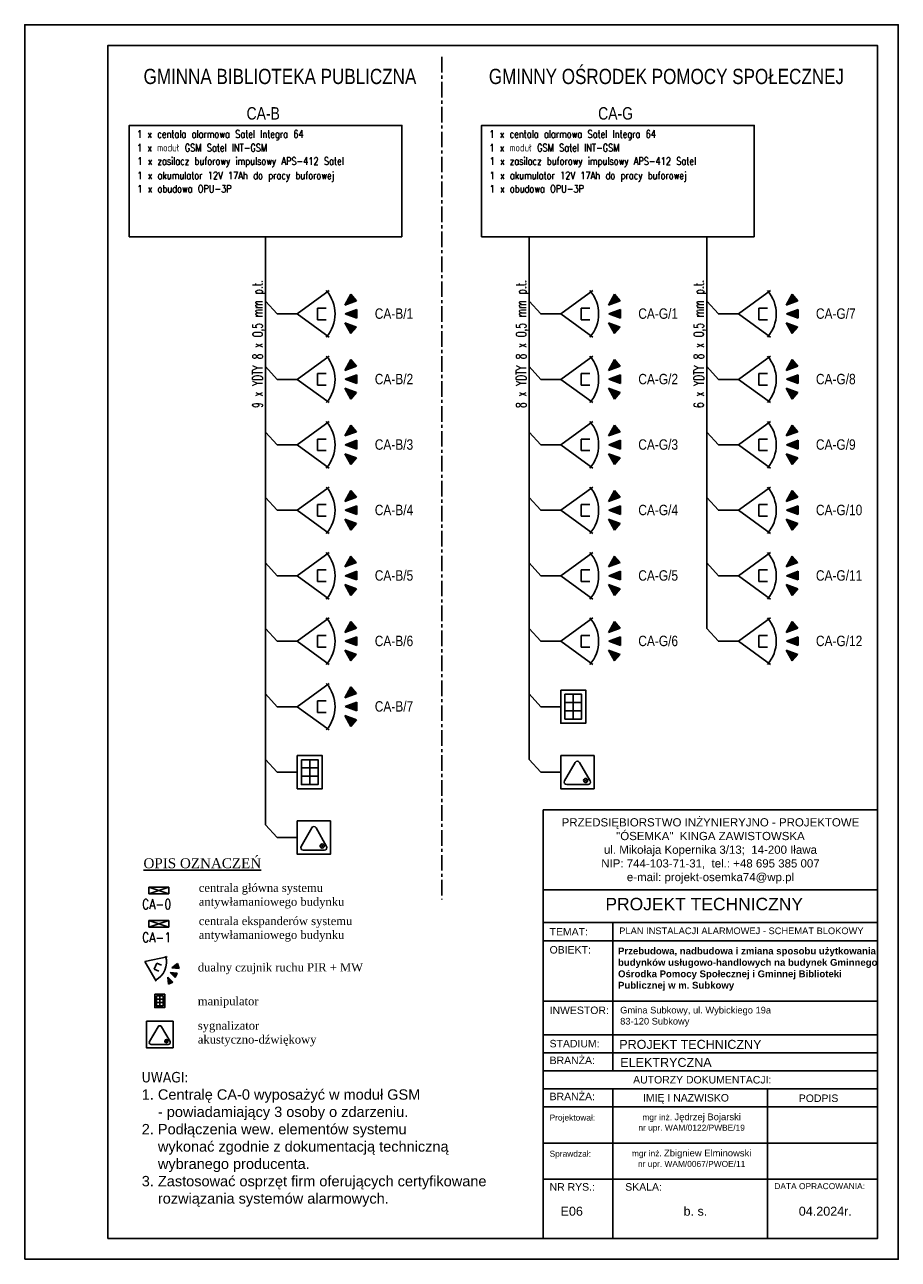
# Model space of a CAD drawing. Header units: inches. Extents: x 6268 to 12323, y 5221 to 42059.
# Tile 60 of 98: x 10068 to 12168, y 23659 to 26629. Entities that reach past the tile are written whole.
import ezdxf
from ezdxf.enums import TextEntityAlignment as Align

# ---------------------------------------------------------------- set-up
doc = ezdxf.new("R2010")
doc.units = ezdxf.units.IN
doc.header["$MEASUREMENT"] = 0
doc.linetypes.add('CENTER', pattern=[2, 1.25, -0.25, 0.25, -0.25])
doc.layers.add('CP_LINENORM', color=253, linetype='Continuous')
doc.styles.add('CP_ATTR', font='romans.shx')
doc.styles.add('Romans', font='romans.shx', dxfattribs={"width": 0.7})
doc.styles.get("Standard").update_dxf_attribs({"font": 'txt.shx'})

# ---------------------------------------------------------------- blocks, each defined once
blk = doc.blocks.new('CPEL_3319')
for points in [[(1.846, 0.678), (1.64, 0.304), (2.041, 0.451)], [(2.051, 0.145), (1.65, -0.002), (2.049, -0.155)], [(1.846, -0.678), (1.64, -0.304), (2.041, -0.451)]]:
    blk.add_hatch(color=256).paths.add_polyline_path(points)
for p, q in [((0, 0), (1.1, 0.8)), ((1.64, 0.304), (1.846, 0.678)), ((2.041, 0.451), (1.64, 0.304)), ((1.846, 0.678), (2.041, 0.451)), ((0, 0), (1.1, -0.8)), ((1, 0.2), (0.7, 0.2)), ((0.7, 0.2), (0.7, -0.2)), ((1.65, -0.002), (2.051, 0.145)), ((2.051, 0.145), (2.049, -0.155)), ((0.7, -0.2), (1, -0.2)), ((2.041, -0.451), (1.64, -0.304)), ((1.64, -0.304), (1.846, -0.678)), ((2.049, -0.155), (1.65, -0.002)), ((1.846, -0.678), (2.041, -0.451))]:
    blk.add_line(p, q)
blk.add_arc((0.083, 0), 1.217, 318.8879, 41.1121)
at = {"linetype": 'ByBlock', "style": 'CP_ATTR', "flags": 9}
for tag, p in [('NAME', (-0.092, -0.018)), ('GROUP', (-0.092, -0.018)), ('NUMBER', (-0.092, -0.018)), ('PRODUCER', (-0.092, -0.018)), ('ARTICLE', (-0.092, -0.018)), ('CHARACTER', (-0.092, -0.018)), ('VOLTAGE', (-0.092, -0.019)), ('WEIGHT', (-0.092, -0.018)), ('OTHER', (-0.092, -0.018)), ('PRODUCT-TYPE', (-0.092, -0.019)), ('ORDER-NO', (-0.092, -0.019)), ('POWER', (-0.092, -0.019))]:
    blk.add_attdef(tag, text='', height=0.00005, dxfattribs=at).set_placement(p, align=Align.MIDDLE_LEFT)
blk = doc.blocks.new('CPEL_3501')
for points in [[(-0.3, 0), (0, 0), (0, -0.4), (-0.3, -0.4)], [(-0.25, -0.05), (-0.05, -0.05), (-0.05, -0.35), (-0.25, -0.35)], [(-0.15, -0.05), (-0.15, -0.05), (-0.15, -0.35), (-0.15, -0.35)], [(-0.25, -0.15), (-0.05, -0.15), (-0.05, -0.15), (-0.25, -0.15)], [(-0.25, -0.25), (-0.05, -0.25), (-0.05, -0.25), (-0.25, -0.25)]]:
    blk.add_lwpolyline(points, close=True)
at = {"linetype": 'ByBlock', "style": 'CP_ATTR', "flags": 9}
for tag, p in [('NAME', (-0.092, -0.018)), ('GROUP', (-0.092, -0.018)), ('NUMBER', (-0.092, -0.018)), ('PRODUCER', (-0.092, -0.018)), ('ARTICLE', (-0.092, -0.018)), ('CHARACTER', (-0.092, -0.018)), ('VOLTAGE', (-0.092, -0.019)), ('WEIGHT', (-0.092, -0.018)), ('OTHER', (-0.092, -0.018)), ('PRODUCT-TYPE', (-0.092, -0.019)), ('ORDER-NO', (-0.092, -0.019)), ('POWER', (-0.092, -0.019))]:
    blk.add_attdef(tag, text='', height=0.00005, dxfattribs=at).set_placement(p, align=Align.MIDDLE_LEFT)
blk = doc.blocks.new('CPEL_3285')
for p, q in [((0.165, -0.165), (0.235, -0.235)), ((0.235, -0.165), (0.165, -0.235))]:
    blk.add_line(p, q)
blk.add_lwpolyline([(-0.4, 0.4), (0.4, 0.4), (0.4, -0.4), (-0.4, -0.4)], close=True)
blk.add_lwpolyline([(-0.256, -0.3), (0.256, -0.3, 0.57735), (0.308, -0.21), (0.052, 0.234, 0.57735), (-0.052, 0.234), (-0.308, -0.21, 0.57735)], format="xyb", close=True)
blk.add_circle((0.2, -0.2), 0.05)
at = {"linetype": 'ByBlock', "style": 'CP_ATTR', "flags": 9}
for tag, p in [('NAME', (-0.092, -0.018)), ('GROUP', (-0.092, -0.018)), ('NUMBER', (-0.092, -0.018)), ('PRODUCER', (-0.092, -0.018)), ('ARTICLE', (-0.092, -0.018)), ('CHARACTER', (-0.092, -0.018)), ('VOLTAGE', (-0.092, -0.019)), ('WEIGHT', (-0.092, -0.018)), ('OTHER', (-0.092, -0.018)), ('PRODUCT-TYPE', (-0.092, -0.019)), ('ORDER-NO', (-0.092, -0.019)), ('POWER', (-0.092, -0.019))]:
    blk.add_attdef(tag, text='', height=0.00005, dxfattribs=at).set_placement(p, align=Align.MIDDLE_LEFT)
blk = doc.blocks.new('cp_num_el')
at = {"linetype": 'ByBlock', "style": 'CP_ATTR', "width": 0.8, "flags": 12}
blk.add_attdef('VAL', (0, 0), '', height=1, dxfattribs=at)
blk = doc.blocks.new('A4_PION')
at = {"linetype": 'Continuous'}
blk.add_lwpolyline([(-185, 0), (0, 0), (0, 287), (-185, 287)], close=True, dxfattribs=at)
at = {"layer": 'CP_LINENORM', "linetype": 'Continuous'}
blk.add_lwpolyline([(-205, -5), (5, -5), (5, 292), (-205, 292)], close=True, dxfattribs=at)

msp = doc.modelspace()

# ---------------------------------------------------------------- linework, layer by layer
at = {"linetype": 'CENTER', "ltscale": 30}
msp.add_line((11070.557, 26551.109), (11070.557, 24524.188), dxfattribs=at)
for p, q in [((10647.062, 24703.842), (10647.062, 26118.363)), ((11280.557, 24861.33), (11280.557, 26118.363)), ((11707.545, 25176.306), (11707.545, 26118.363)), ((11314.611, 24739.487), (12118.078, 24739.487)), ((11314.611, 23851.087), (11314.611, 24739.487)), ((12118.078, 23708.602), (12118.078, 24739.487)), ((10414.715, 24553.741, 12173.425), (10366.715, 24537.741, 12173.425)), ((10366.715, 24553.741, 12173.425), (10414.715, 24537.741, 12173.425)), ((10414.715, 24553.741, 12173.425), (10366.715, 24553.741, 12173.425)), ((10366.715, 24553.741, 12173.425), (10366.715, 24537.741, 12173.425)), ((10366.715, 24537.741, 12173.425), (10414.715, 24537.741, 12173.425)), ((10414.715, 24537.741, 12173.425), (10414.715, 24553.741, 12173.425)), ((11314.611, 24547.449), (12118.078, 24547.449)), ((10414.715, 24473.99, 12173.425), (10366.715, 24457.99, 12173.425)), ((10366.715, 24473.99, 12173.425), (10414.715, 24457.99, 12173.425)), ((10414.715, 24473.99, 12173.425), (10366.715, 24473.99, 12173.425)), ((10366.715, 24473.99, 12173.425), (10366.715, 24457.99, 12173.425)), ((10414.715, 24457.99, 12173.425), (10414.715, 24473.99, 12173.425)), ((10366.715, 24457.99, 12173.425), (10414.715, 24457.99, 12173.425)), ((11314.611, 24468.474), (12118.078, 24468.474)), ((11482.214, 24112.108), (11482.214, 24468.474)), ((11314.611, 24425.037), (12118.078, 24425.037)), ((11314.611, 24279.452), (12118.078, 24279.452)), ((11314.611, 24198.98), (12118.078, 24198.98)), ((11314.611, 24155.544), (12118.078, 24155.544)), ((11314.611, 24112.108), (12118.078, 24112.108)), ((11314.611, 24068.672), (12118.078, 24068.672)), ((11482.214, 23851.087), (11482.214, 24068.672)), ((11853.686, 23851.087), (11853.686, 24068.672)), ((11314.611, 24025.235), (12118.078, 24025.235)), ((11314.611, 23938.161), (12118.078, 23938.161)), ((11314.611, 23708.602), (11314.611, 23851.087)), ((11314.611, 23851.087), (12118.078, 23851.087)), ((11314.611, 23851.087), (12118.078, 23851.087)), ((11482.214, 23708.602), (11482.214, 23851.087)), ((11853.686, 23708.602), (11853.686, 23851.087)), ((10268.263, 23708.602), (10268.263, 23754.175)), ((11314.611, 23708.602), (12118.078, 23708.602))]:
    msp.add_line(p, q)
for points in [[(10974.939, 26118.363), (10319.184, 26118.363), (10319.184, 26386.228), (10974.939, 26386.228)], [(11821.929, 26118.363), (11166.174, 26118.363), (11166.174, 26386.228), (11821.929, 26386.228)]]:
    msp.add_lwpolyline(points, close=True)
for points in [[(10723.137, 25932.912), (10723.137, 25932.912), (10675.24, 25932.912), (10647.062, 25963.745)], [(11356.632, 25932.912), (11356.632, 25932.912), (11308.735, 25932.912), (11280.557, 25963.745)], [(11783.62, 25932.912), (11783.62, 25932.912), (11735.723, 25932.912), (11707.545, 25963.745)], [(10723.137, 25775.424), (10723.137, 25775.424), (10675.24, 25775.424), (10647.062, 25806.257)], [(11356.632, 25775.424), (11356.632, 25775.424), (11308.735, 25775.424), (11280.557, 25806.257)], [(11783.62, 25775.424), (11783.62, 25775.424), (11735.723, 25775.424), (11707.545, 25806.257)], [(10723.137, 25617.936), (10723.137, 25617.936), (10675.24, 25617.936), (10647.062, 25648.77)], [(11356.632, 25617.936), (11356.632, 25617.936), (11308.735, 25617.936), (11280.557, 25648.77)], [(11783.62, 25617.936), (11783.62, 25617.936), (11735.723, 25617.936), (11707.545, 25648.77)], [(10723.137, 25460.448), (10723.137, 25460.448), (10675.24, 25460.448), (10647.062, 25491.282)], [(11356.632, 25460.448), (11356.632, 25460.448), (11308.735, 25460.448), (11280.557, 25491.282)], [(11783.62, 25460.448), (11783.62, 25460.448), (11735.723, 25460.448), (11707.545, 25491.282)], [(10723.137, 25302.96), (10723.137, 25302.96), (10675.24, 25302.96), (10647.062, 25333.794)], [(11356.632, 25302.96), (11356.632, 25302.96), (11308.735, 25302.96), (11280.557, 25333.794)], [(11783.62, 25302.96), (11783.62, 25302.96), (11735.723, 25302.96), (11707.545, 25333.794)], [(10723.137, 25145.472), (10723.137, 25145.472), (10675.24, 25145.472), (10647.062, 25176.306)], [(11356.632, 25145.472), (11356.632, 25145.472), (11308.735, 25145.472), (11280.557, 25176.306)], [(11783.62, 25145.472), (11783.62, 25145.472), (11735.723, 25145.472), (11707.545, 25176.306)], [(10723.137, 24987.984), (10723.137, 24987.984), (10675.24, 24987.984), (10647.062, 25018.818)], [(11356.632, 24987.984), (11356.632, 24987.984), (11308.735, 24987.984), (11280.557, 25018.818)], [(10723.137, 24830.496), (10723.137, 24830.496), (10675.24, 24830.496), (10647.062, 24861.33)], [(11356.632, 24830.496), (11356.632, 24830.496), (11308.735, 24830.496), (11280.557, 24861.33)], [(10723.137, 24673.008), (10723.137, 24673.008), (10675.24, 24673.008), (10647.062, 24703.842)]]:
    msp.add_lwpolyline(points)

# ---------------------------------------------------------------- block references
at = {"xscale": 10, "yscale": 10}
msp.add_blockref('A4_PION', (12118.078, 23708.602), dxfattribs=at)
at = {"color": 7}
for p, xscale, yscale, zscale, rotation in [((10723.137, 25932.912), -70, 70, 35, 179.9999999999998), ((11356.632, 25932.912), -70, 70, 35, 179.9999999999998), ((11783.62, 25932.912), -70, 70, 35, 179.9999999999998), ((10723.137, 25775.424), -70, 70, 35, 179.9999999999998), ((11356.632, 25775.424), -70, 70, 35, 179.9999999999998), ((11783.62, 25775.424), -70, 70, 35, 179.9999999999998), ((10723.137, 25617.936), -70, 70, 35, 179.9999999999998), ((11356.632, 25617.936), -70, 70, 35, 179.9999999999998), ((11783.62, 25617.936), -70, 70, 35, 179.9999999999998), ((10723.137, 25460.448), -70, 70, 35, 179.9999999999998), ((11356.632, 25460.448), -70, 70, 35, 179.9999999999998), ((11783.62, 25460.448), -70, 70, 35, 179.9999999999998), ((10723.137, 25302.96), -70, 70, 35, 179.9999999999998), ((11356.632, 25302.96), -70, 70, 35, 179.9999999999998), ((11783.62, 25302.96), -70, 70, 35, 179.9999999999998), ((10723.137, 25145.472), -70, 70, 35, 179.9999999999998), ((11356.632, 25145.472), -70, 70, 35, 179.9999999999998), ((11783.62, 25145.472), -70, 70, 35, 179.9999999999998), ((10723.137, 24987.984), -70, 70, 35, 179.9999999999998), ((10357.155, 24375.085, 1.639), 39.99999999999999, 39.99999999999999, 39.99999999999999, 336.118723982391)]:
    msp.add_blockref('CPEL_3319', p, dxfattribs=dict(at, xscale=xscale, yscale=yscale, zscale=zscale, rotation=rotation))
at = {"color": 1, "xscale": 200, "yscale": 200, "zscale": 50}
for p in [(11416.632, 25027.984), (10783.137, 24870.496)]:
    msp.add_blockref('CPEL_3501', p, dxfattribs=at)
for name, p, xscale, yscale, zscale in [('CPEL_3285', (11396.632, 24830.496), 100, 100, 50), ('CPEL_3285', (10763.137, 24673.008), 100, 100, 50), ('CPEL_3501', (10404.762, 24296.117, 2276.426), 80, 80, 40)]:
    msp.add_blockref(name, p, dxfattribs=dict(xscale=xscale, yscale=yscale, zscale=zscale))
ref = msp.add_blockref('cp_num_el', (10350.212, 24500.872, 12173.425), dxfattribs=dict(xscale=12, yscale=12, zscale=16))
ref.add_attrib('VAL', 'CA-0', (10350.212, 24500.872, 12173.425), dxfattribs={"linetype": 'ByBlock', "height": 24, "style": 'CP_ATTR', "width": 0.8, "flags": 12})
ref = msp.add_blockref('cp_num_el', (10350.212, 24421.12, 12173.425), dxfattribs=dict(xscale=12, yscale=12, zscale=16))
ref.add_attrib('VAL', 'CA-1', (10350.212, 24421.12, 12173.425), dxfattribs={"linetype": 'ByBlock', "height": 24, "style": 'CP_ATTR', "width": 0.8, "flags": 12})
at = {"xscale": 79.99999999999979, "yscale": 79.99999999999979, "zscale": 40, "rotation": 0.0005178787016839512}
msp.add_blockref('CPEL_3285', (10392.763, 24199.406), dxfattribs=at)

# ---------------------------------------------------------------- texts
at = {"ltscale": 24, "width": 0.8}
for s, p in [('1 x centala alarmowa Satel Integra 64', (10338.162, 26356.591)), ('1 x centala alarmowa Satel Integra 64', (11185.151, 26356.591)), ('1 x moduł GSM Satel INT-GSM ', (10338.162, 26323.661)), ('1 x moduł GSM Satel INT-GSM ', (11185.151, 26323.661)), ('1 x zasilacz buforowy impulsowy APS-412 Satel', (10338.893, 26291.559)), ('1 x zasilacz buforowy impulsowy APS-412 Satel', (11185.882, 26291.559)), ('1 x akumulator 12V 17Ah do pracy buforowej', (10338.893, 26256.921)), ('1 x akumulator 12V 17Ah do pracy buforowej', (11185.882, 26256.921)), ('1 x obudowa OPU-3P', (10338.893, 26224.917)), ('1 x obudowa OPU-3P', (11185.882, 26224.917))]:
    msp.add_text(s, height=18, dxfattribs=at).set_placement(p)
at = {"linetype": 'CENTER', "ltscale": 30, "width": 0.66}
for s, p in [('9 x YDTY 8 x 0,5 mm p.t.', (10640.006, 25706.535, -385.667)), ('8 x YDTY 8 x 0,5 mm p.t.', (11273.501, 25706.535, -385.667)), ('6 x YDTY 8 x 0,5 mm p.t.', (11700.49, 25706.535, -385.667))]:
    msp.add_text(s, height=24, rotation=90, dxfattribs=at).set_placement(p)
at = {"ltscale": 0.5, "char_height": 36.66668, "attachment_point": 5, "style": 'Romans'}
for s, insert in [('\\pxqc;{\\fArial|b0|i0|c238|p0;\\W0.8;GMINNA BIBLIOTEKA PUBLICZNA', (10681.635, 26503.864)), ('\\pxqc;{\\fArial|b1|i0|c0|p34;\\W1;\\fArial|b0|i0|c238|p0;\\W0.8;GMINNY OŚRODEK POMOCY SPOŁECZNEJ', (11610.693, 26503.864))]:
    msp.add_mtext(s, dxfattribs=dict(at, insert=insert))
for s, insert, char_height, width, attachment_point in [('{\\fArial|b0|i0|c238|p34;\\W0.8;CA-B}', (10641.438, 26415.013), 30, 521.80031, 5), ('{\\fArial|b0|i0|c238|p34;\\W0.8;CA-G}', (11488.427, 26415.013), 30, 521.80031, 5), ('\\fTimes New Roman|b0|i0|c0|p0;\\LOPIS OZNACZEŃ\\l\\P', (10353.602, 24623.439, 12173.425), 24, 411.60492, 1), ('{\\fTimes New Roman|b0|i0|c238|p18;centrala główna systemu \\Pantywłamaniowego budynku }', (10486.601, 24562.364, 12173.425), 20, 704.3632, 1), ('{\\fTimes New Roman|b0|i0|c238|p18;centrala ekspanderów systemu \\Pantywłamaniowego budynku}', (10486.601, 24482.612, 12173.425), 20, 704.3632, 1), ('{\\fTimes New Roman|b0|i0|c238|p0;dualny czujnik ruchu PIR + MW', (10484.23, 24370.982, 3543.162), 20, 704.3632, 1), ('{\\fTimes New Roman|b0|i0|c238|p0;manipulator ', (10484.23, 24289.651, 3543.162), 20, 704.3632, 1), ('{\\fTimes New Roman|b0|i0|c238|p18;sygnalizator \\Pakustyczno-dźwiękowy}', (10484.23, 24230.974, 1839.73), 20, 704.3632, 1), ('{\\fTahoma|b0|i0|c238|p34;UWAGI:\\P\\fArial|b0|i0|c238|p34;1. Centralę CA-0 wyposażyć w moduł GSM \\P    - powiadamiający 3 osoby o zdarzeniu.\\P2. Podłączenia wew. elementów systemu \\P    wykonać zgodnie z dokumentacją techniczną \\P    wybranego producenta.\\P3. Zastosować osprzęt firm oferujących certyfikowane\\P    rozwiązania systemów alarmowych.}', (10349.45, 24109.237, -2320.132), 25, 1514.0808, 1)]:
    msp.add_mtext(s, dxfattribs=dict(insert=insert, char_height=char_height, width=width, attachment_point=attachment_point))
at = {"color": 7, "char_height": 25, "attachment_point": 1}
for s, insert in [('{\\fArial Narrow|b0|i0|c238|p34;CA-B/1}', (10909.65, 25946.113)), ('{\\fArial Narrow|b0|i0|c238|p34;CA-G/1}', (11543.145, 25946.113)), ('{\\fArial Narrow|b0|i0|c238|p34;CA-G/7}', (11970.134, 25946.113)), ('{\\fArial Narrow|b0|i0|c238|p34;CA-B/2}', (10909.65, 25788.625)), ('{\\fArial Narrow|b0|i0|c238|p34;CA-G/2}', (11543.145, 25788.625)), ('{\\fArial Narrow|b0|i0|c238|p34;CA-G/8}', (11970.134, 25788.625)), ('{\\fArial Narrow|b0|i0|c238|p34;CA-B/3}', (10909.65, 25631.138)), ('{\\fArial Narrow|b0|i0|c238|p34;CA-G/3}', (11543.145, 25631.138)), ('{\\fArial Narrow|b0|i0|c238|p34;CA-G/9}', (11970.134, 25631.138)), ('{\\fArial Narrow|b0|i0|c238|p34;CA-B/4}', (10909.65, 25473.65)), ('{\\fArial Narrow|b0|i0|c238|p34;CA-G/4}', (11543.145, 25473.65)), ('{\\fArial Narrow|b0|i0|c238|p34;CA-G/10}', (11970.134, 25473.65)), ('{\\fArial Narrow|b0|i0|c238|p34;CA-B/5}', (10909.65, 25316.162)), ('{\\fArial Narrow|b0|i0|c238|p34;CA-G/5}', (11543.145, 25316.162)), ('{\\fArial Narrow|b0|i0|c238|p34;CA-G/11}', (11970.134, 25316.162)), ('{\\fArial Narrow|b0|i0|c238|p34;CA-B/6}', (10909.65, 25158.674)), ('{\\fArial Narrow|b0|i0|c238|p34;CA-G/6}', (11543.145, 25158.674)), ('{\\fArial Narrow|b0|i0|c238|p34;CA-G/12}', (11970.134, 25158.674)), ('{\\fArial Narrow|b0|i0|c238|p34;CA-B/7}', (10909.65, 25001.186))]:
    msp.add_mtext(s, dxfattribs=dict(at, insert=insert))
at = {"ltscale": 24}
for s, insert, char_height, width, attachment_point in [('{\\fArial|b0|i0|c238|p34;PRZEDSIĘBIORSTWO INŻYNIERYJNO - PROJEKTOWE\\P"ÓSEMKA"  KINGA ZAWISTOWSKA\\Pul. Mikołaja Kopernika 3/13;  14-200 Iława\\PNIP: 744-103-71-31,  tel.: +48 695 385 007\\Pe-mail: projekt-osemka74@wp.pl}', (11716.566, 24640.985), 19.74375, 781.72017, 5), ('{\\fArial|b0|i0|c238|p34;PROJEKT TECHNICZNY}', (11464.054, 24528.149), 30, 9900.34452, 1), ('{\\fArial|b0|i0|c238|p34;TEMAT:}', (11329.858, 24455.586), 18, 136.70026, 1), ('{\\fArial|b0|i0|c238|p34;PLAN INSTALACJI ALARMOWEJ - SCHEMAT BLOKOWY}', (11497.24, 24456.812), 16, 641.45159, 1), ('{\\fArial|b0|i0|c238|p34;OBIEKT:}', (11329.858, 24412.23), 18, 136.70026, 1), ('\\pxsa0.416667,ql;{\\fArial|b1|i0|c238|p34;\\fArial|b1|i0|c238|p34;\\H1x;Przebudowa, nadbudowa i zmiana sposobu użytkowania budynków usługowo-handlowych na budynek Gminnego Ośrodka Pomocy Społecznej i Gminnej Biblioteki Publicznej w m. Subkowy}', (11494.356, 24408.624), 16.5, 630.2818, 1), ('{\\fArial|b0|i0|c238|p34;INWESTOR:}', (11329.858, 24266.645), 18, 136.70026, 1), ('\\pxa0.5,sm1,ql;{\\fArial|b0|i0|c238|p34;Gmina Subkowy, ul. Wybickiego 19a\\P83-120 Subkowy', (11499.474, 24266.036), 16, 599.51142, 1), ('{\\fArial|b0|i0|c238|p34;STADIUM:}', (11329.858, 24186.487), 18, 136.70026, 1), ('{\\fArial|b0|i0|c238|p34;PROJEKT TECHNICZNY}', (11497.29, 24186.487), 21.6, 490.72064, 1), ('{\\fArial|b0|i0|c238|p34;BRANŻA:}', (11329.858, 24146.255), 18, 136.70026, 1), ('{\\fArial|b0|i0|c238|p34;ELEKTRYCZNA}', (11499.739, 24143.051), 21.6, 490.72064, 1), ('\\pxqc;{\\fArial|b0|i0|c238|p34;AUTORZY DOKUMENTACJI:}', (11322.916, 24099.579), 18, 747.89996, 1), ('{\\fArial|b0|i0|c238|p34;BRANŻA:}', (11329.858, 24059.382), 18, 136.70026, 1), ('\\pxi0.77356;{\\fArial|b0|i0|c238|p34;IMIĘ I NAZWISKO}', (11540.394, 24056.2), 18, 253.42015, 1), ('{\\fArial|b0|i0|c238|p34;PODPIS}', (11928.909, 24055.096), 18, 136.70026, 1), ('{\\fArial|b0|i0|c238|p34;Projektował:}', (11329.858, 24006.805), 14.4, 136.70026, 1), ('{\\fArial|b0|i0|c238|p34;mgr\\~inż. \\H1.125x;Jędrzej Bojarski\\H0.88889x;\\Pnr upr. WAM/0122/PWBE/19}', (11671.321, 24009.398), 14.4, 303.17459, 2), ('{\\fArial|b0|i0|c238|p34;Sprawdzał:}', (11329.858, 23919.731), 14.4, 136.70026, 1), ('{\\fArial|b0|i0|c238|p34;mgr\\~inż. \\H1.125x;Zbigniew Elminowski\\P\\H0.88889x;nr upr. WAM/0067/PWOE/11}', (11671.321, 23922.324), 14.4, 303.17459, 2), ('{\\fArial|b0|i0|c238|p34;NR RYS.:}', (11329.858, 23841.797), 18, 136.70026, 1), ('{\\fArial|b0|i0|c238|p34;SKALA:}', (11511.777, 23841.797), 18, 136.70026, 1), ('{\\fArial|b0|i0|c238|p34;DATA OPRACOWANIA:}', (11870.098, 23841.797), 14.4, 278.30723, 1), ('{\\fArial|b0|i0|c238|p34;E06}', (11356.252, 23785.136), 21.6, 136.70026, 1), ('{\\fArial|b0|i0|c238|p34;b. s.}', (11651.907, 23785.136), 21.6, 136.70026, 1), ('{\\fArial|b0|i0|c238|p34;04.2024r.}', (11928.909, 23785.131), 21.6, 136.70026, 1)]:
    msp.add_mtext(s, dxfattribs=dict(at, insert=insert, char_height=char_height, width=width, attachment_point=attachment_point))

doc.saveas('drawing.dxf')
